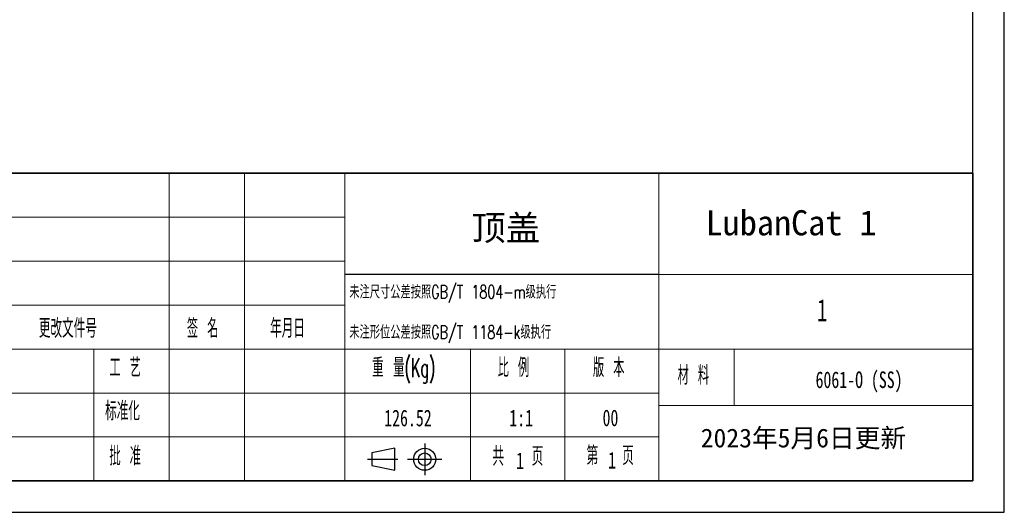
# Model space of a CAD drawing. Header units: millimetres. Extents: x 0 to 420, y 0 to 297.
# Tile 17 of 21: x 263 to 420, y 0 to 78. Entities that reach past the tile are written whole.
import ezdxf

# ---------------------------------------------------------------- set-up
doc = ezdxf.new("R2010")
doc.units = ezdxf.units.MM
for name, color, linetype in [('5', 7, 'Continuous'), ('9', 7, 'Continuous'), ('MARK', 7, 'Continuous'), ('尺寸', 5, 'Continuous')]:
    doc.layers.add(name, color=color, linetype=linetype)
doc.layers.add('SLD-0', color=179, linetype='Continuous', lineweight=25)
doc.styles.add('SLDTEXTSTYLE0', font='TXT', dxfattribs={"width": 0.7, "bigfont": 'bigfont'})
doc.styles.add('SLDTEXTSTYLE1', font='TXT', dxfattribs={"width": 0.7})
doc.styles.add('SLDTEXTSTYLE2', font='TXT', dxfattribs={"width": 0.56, "bigfont": 'bigfont'})
doc.styles.add('SLDTEXTSTYLE3', font='TXT', dxfattribs={"width": 0.54, "bigfont": 'bigfont'})
doc.styles.add('黑体高度3mm', font='simhei.ttf', dxfattribs={"height": 3})
doc.styles.add('黑体高度4mm', font='simhei.ttf', dxfattribs={"height": 4})

msp = doc.modelspace()

# ---------------------------------------------------------------- linework, layer by layer
at = {"layer": '5', "color": 7, "lineweight": 25}
for p, q in [((415, 5), (415, 291.98)), ((25, 5), (415, 5))]:
    msp.add_line(p, q, dxfattribs=at)
at = {"layer": '9', "color": 7}
for p, q in [((420, 0), (420, 148.48)), ((0, 0), (420, 0))]:
    msp.add_line(p, q, dxfattribs=at)
at = {"layer": 'SLD-0', "color": 179, "lineweight": 35}
msp.add_line((415, 53.99), (235, 54), dxfattribs=at)
at = {"layer": 'SLD-0', "color": 179, "linetype": 'Continuous', "lineweight": 18}
for p, q in [((287, 25.99), (287, 53.99)), ((299, 53.99), (299, 25.99)), ((315, 53.99), (315, 4.99)), ((365, 53.99), (365, 4.99)), ((315, 46.99), (235, 46.99)), ((315, 39.99), (235, 39.99)), ((365, 37.86), (415, 37.86)), ((315, 32.99), (235, 32.99)), ((315, 25.99), (235, 25.99)), ((275, 25.99), (275, 4.99)), ((287, 25.99), (287, 4.99)), ((299, 25.99), (299, 4.99)), ((415, 25.99), (315, 25.99)), ((335, 25.99), (335, 4.99)), ((350, 25.99), (350, 4.99)), ((377, 25.99), (377, 16.99)), ((315, 18.99), (235, 18.99)), ((315, 18.99), (365, 18.99)), ((365, 16.99), (415, 16.99)), ((315, 11.99), (235, 11.99)), ((315, 11.99), (365, 11.99))]:
    msp.add_line(p, q, dxfattribs=at)
at = {"layer": 'SLD-0', "color": 179, "lineweight": 25}
for p, q in [((415, 53.99), (415, 5)), ((415, 5), (235, 5))]:
    msp.add_line(p, q, dxfattribs=at)
at = {"layer": '尺寸'}
for p, q in [((365, 37.86), (315, 37.86)), ((322.95, 10.2), (319.29, 9.45)), ((319.29, 9.45), (319.29, 7.45)), ((322.95, 6.7), (322.95, 10.2)), ((327.7, 10.96), (327.7, 5.91)), ((318.61, 8.45), (323.42, 8.45)), ((324.97, 8.45), (330.43, 8.45)), ((319.29, 7.45), (322.95, 6.7))]:
    msp.add_line(p, q, dxfattribs=at)
for radius in [1.75, 1]:
    msp.add_circle((327.7, 8.45), radius, dxfattribs=at)

# ---------------------------------------------------------------- texts
at = {"color": 3, "insert": (371.65, 13.33), "char_height": 3, "attachment_point": 1, "style": '黑体高度3mm'}
msp.add_mtext_dynamic_manual_height_columns('2023年5月6日更新', width=45.2613, gutter_width=15, heights=[0], dxfattribs=at)
at = {"layer": 'MARK', "char_height": 3, "attachment_point": 1}
for s, insert, style in [('更改文件号', (266.25, 30.79), 'SLDTEXTSTYLE2'), ('签 名', (289.83, 30.79), 'SLDTEXTSTYLE3'), ('年月日', (303.08, 30.79), 'SLDTEXTSTYLE2'), ('工 艺', (277.49, 24.54), 'SLDTEXTSTYLE3'), ('重 量(Kg)', (319.31, 24.54), 'SLDTEXTSTYLE2'), ('比 例', (339.32, 24.54), 'SLDTEXTSTYLE3'), ('版 本', (354.5, 24.54), 'SLDTEXTSTYLE3'), ('材 料', (367.98, 23.32), 'SLDTEXTSTYLE3'), ('标准化', (276.8, 17.62), 'SLDTEXTSTYLE2'), ('批 准', (277.49, 10.47), 'SLDTEXTSTYLE3'), ('共', (338.48, 10.41), 'SLDTEXTSTYLE2'), ('页', (344.73, 10.41), 'SLDTEXTSTYLE2'), ('第', (353.48, 10.51), 'SLDTEXTSTYLE2'), ('页', (359.16, 10.51), 'SLDTEXTSTYLE2')]:
    msp.add_mtext(s, dxfattribs=dict(at, insert=insert, style=style))
at = {"layer": 'SLD-0', "color": 3, "char_height": 4, "attachment_point": 2, "style": '黑体高度4mm'}
for s, insert in [('顶盖', (340.61, 47.29)), ('LubanCat 1', (386.04, 48.1))]:
    msp.add_mtext(s, dxfattribs=dict(at, insert=insert))
at = {"layer": 'SLD-0', "insert": (390.99, 33.93), "char_height": 3.5, "attachment_point": 2, "style": 'SLDTEXTSTYLE1'}
msp.add_mtext('1', dxfattribs=at)
at = {"layer": '尺寸'}
for s, insert, char_height, attachment_point, style in [('未注尺寸公差按照GB/T 1804-m级执行', (315.69, 36.15), 2.1167, 1, 'SLDTEXTSTYLE0'), ('未注形位公差按照GB/T 1184-k级执行', (315.69, 29.75), 2.1167, 1, 'SLDTEXTSTYLE0'), ('6061-O (SS)', (396.87, 22.43), 2.6458, 2, 'SLDTEXTSTYLE1'), ('126.52', (325.03, 16.34), 2.646, 2, 'SLDTEXTSTYLE1'), ('1:1', (343.06, 16.34), 2.646, 2, 'SLDTEXTSTYLE1'), ('00', (356.02, 16.36), 2.646, 1, 'SLDTEXTSTYLE1'), ('1', (342.25, 9.53), 2.65, 1, 'SLDTEXTSTYLE1'), ('1', (356.89, 9.62), 2.65, 1, 'SLDTEXTSTYLE1')]:
    msp.add_mtext(s, dxfattribs=dict(at, insert=insert, char_height=char_height, attachment_point=attachment_point, style=style))

doc.saveas('drawing.dxf')
